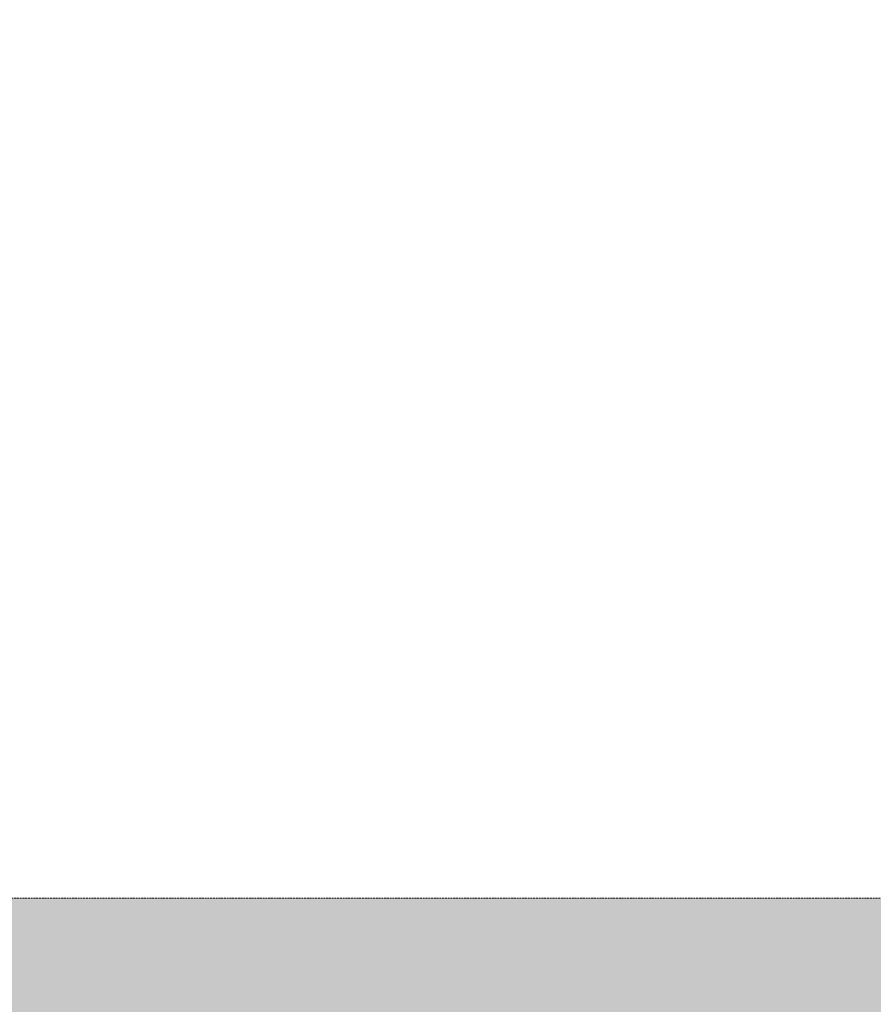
# Model space of a CAD drawing. Header units: millimetres. Extents: x 31882 to 271790, y -35693 to 24917.
# Tile 130 of 256: x 66000 to 67178, y 9743 to 11101. Entities that reach past the tile are written whole.
import ezdxf

# ---------------------------------------------------------------- set-up
doc = ezdxf.new("R2010")
doc.units = ezdxf.units.MM
doc.header["$MEASUREMENT"] = 0
doc.linetypes.add('( Dashed )', pattern=[0.75, 0.5, -0.25])
doc.layers.add('Grey', color=8, linetype='Continuous', lineweight=9)

# ---------------------------------------------------------------- blocks, each defined once
blk = doc.blocks.new('r4ttwt')
at = {"layer": 'Grey', "ltscale": 0.25}
h = blk.add_hatch(color=209, dxfattribs=at)
h.dxf.hatch_style = 1
edge = h.paths.add_edge_path()
edge.add_line((1719183.861, -78972.16), (1719183.861, -78956.16))
edge.add_line((1719183.861, -78956.16), (1718972.187, -78956.16))
edge.add_arc((1718972.187, -78948.16), 8, 180, 270, ccw=False)
edge.add_line((1718964.187, -78948.16), (1718964.187, -78798.588))
edge.add_arc((1718972.187, -78798.588), 8, 90, 180, ccw=False)
edge.add_line((1718972.187, -78790.588), (1719008.187, -78790.588))
edge.add_line((1719008.187, -78790.588), (1719008.187, -78774.588))
edge.add_line((1719008.187, -78774.588), (1718972.187, -78774.588))
edge.add_arc((1718972.187, -78798.588), 24, 90, 180)
edge.add_line((1718948.187, -78798.588), (1718948.187, -78948.16))
edge.add_arc((1718972.187, -78948.16), 24, 180, 270)
edge.add_line((1718972.187, -78972.16), (1719183.861, -78972.16))
at = {"layer": 'Grey', "color": 14, "linetype": '( Dashed )', "ltscale": 0.2}
blk.add_lwpolyline([(1719183.861, -78972.16), (1719183.861, -78956.16), (1718972.187, -78956.16, -0.414214), (1718964.187, -78948.16), (1718964.187, -78798.588, -0.414214), (1718972.187, -78790.588), (1719008.187, -78790.588), (1719008.187, -78774.588), (1718972.187, -78774.588, 0.414214), (1718948.187, -78798.588), (1718948.187, -78948.16, 0.414214), (1718972.187, -78972.16)], format="xyb", close=True, dxfattribs=at)

msp = doc.modelspace()

# ---------------------------------------------------------------- block references
at = {"xscale": 25.4, "yscale": 25.4, "zscale": 25.4}
msp.add_blockref('r4ttwt', (-43597838.4, 2015376.2), dxfattribs=at)

doc.saveas('drawing.dxf')
